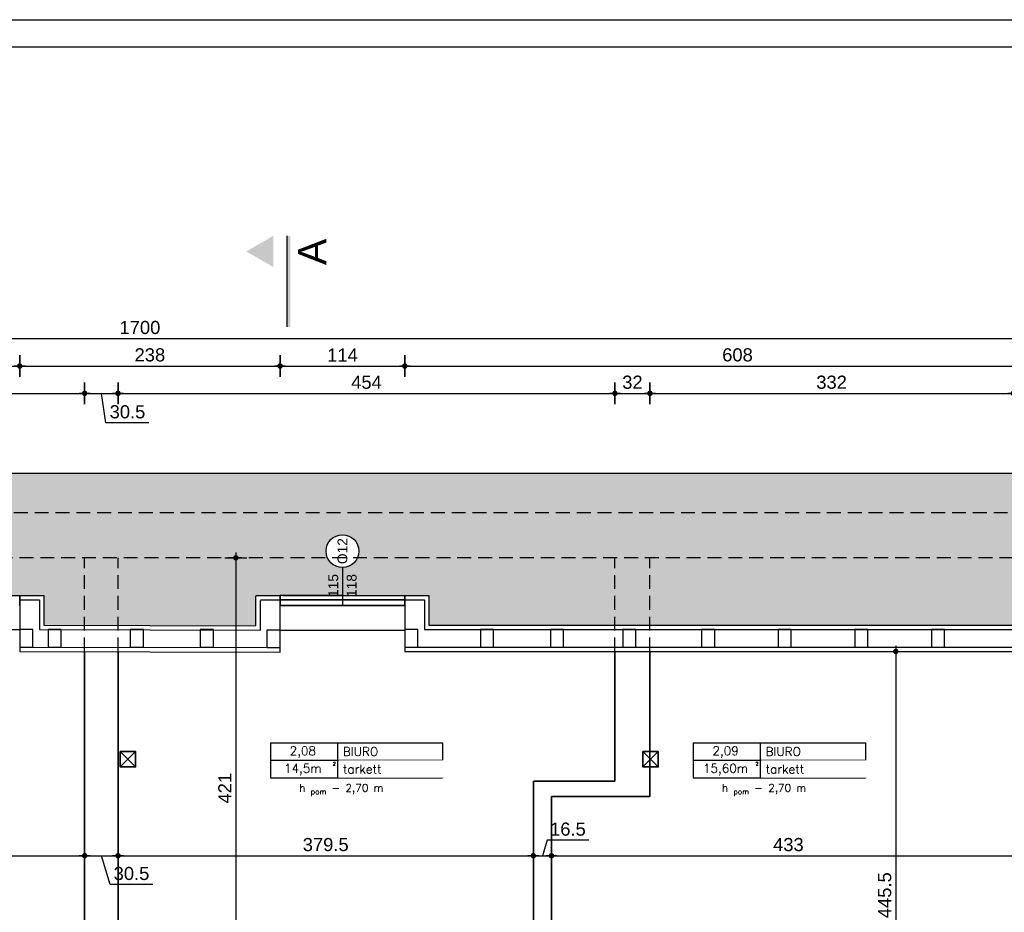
# Model space of a CAD drawing. Header units: millimetres. Extents: x 11979 to 23691, y 12825 to 41978.
# Tile 143 of 256: x 20616 to 21515, y 34014 to 34829. Entities that reach past the tile are written whole.
import ezdxf
from ezdxf.enums import TextEntityAlignment as Align

# ---------------------------------------------------------------- set-up
doc = ezdxf.new("R2010")
doc.units = ezdxf.units.MM
doc.linetypes.add('DASHED', pattern=[19.05, 12.7, -6.35])
for name, color, linetype in [('-LI-WIDOK', 2, 'Continuous'), ('-RAMKA', 2, 'Continuous'), ('-WYMIAR', 8, 'Continuous'), ('_PROJEKTOWANE', 5, 'Continuous'), ('drzwi łuk', 1, 'Continuous'), ('PROJEKTOWANE', 5, 'Continuous')]:
    doc.layers.add(name, color=color, linetype=linetype)
doc.layers.add('-ŚCIANY DZIAŁOWE', color=3, linetype='Continuous', lineweight=35)
doc.styles.add('ARIAL', font='arial.ttf', dxfattribs={"height": 0.5})
doc.styles.add('Arial Narrow', font='ARIALN.TTF')
doc.styles.add('SIMPLEX', font='simplex')
doc.styles.get("Standard").update_dxf_attribs({"font": 'arial.ttf'})
doc.dimstyles.new('CZA-KROPKA-50', dxfattribs={"dimtxt": 12, "dimasz": 1, "dimexe": 2, "dimexo": 25, "dimgap": 4, "dimtad": 1, "dimdec": 1, "dimrnd": 0.5, "dimzin": 9, "dimdsep": 46, "dimtxsty": 'Standard', "dimblk": 'CZA-KROPKA', "dimblk1": 'CZA-KROPKA', "dimblk2": 'CZA-KROPKA', "dimsah": 1, "dimcen": -20, "dimse1": 1, "dimse2": 1, "dimclrd": 8, "dimclre": 8, "dimclrt": 9, "dimadec": 0, "dimazin": 0, "dimtfac": 1, "dimtdec": 1, "dimtmove": 1, "dimatfit": 3, "dimldrblk": 'CZA-KROPKA', "dimfxl": 1, "dimtolj": 1, "dimtzin": 9, "dimarcsym": 0})

# ---------------------------------------------------------------- blocks, each defined once
blk = doc.blocks.new('CZA-KROPKA')
at = {"layer": '-WYMIAR', "linetype": 'ByBlock'}
for p, q in [((0, 10), (0, -10)), ((5, 0), (-5, 0))]:
    blk.add_line(p, q, dxfattribs=at)
at = {"layer": '-WYMIAR', "linetype": 'ByBlock', "const_width": 2.5}
blk.add_lwpolyline([(-1.25, 0, 1), (1.25, 0, 1)], format="xyb", close=True, dxfattribs=at)
blk = doc.blocks.new('*D1358')
at = {"layer": '-WYMIAR', "color": 8, "lineweight": -2}
blk.add_line((20813.28, 34336.62), (20813.28, 33917.62), dxfattribs=at)
at = {"layer": 'Defpoints', "color": 0}
for p in [(20705.67, 34337.62), (20705.76, 33916.62), (20813.28, 33916.62)]:
    blk.add_point(p, dxfattribs=at)
at = {"layer": '-WYMIAR', "color": 8, "lineweight": -2}
for p, rotation in [((20813.28, 34337.62), 90), ((20813.28, 33916.62), 270)]:
    blk.add_blockref('CZA-KROPKA', p, dxfattribs=dict(at, rotation=rotation))
at = {"layer": '-WYMIAR', "color": 9, "insert": (20803.25, 34127.12), "char_height": 12, "attachment_point": 5, "rotation": 90, "bg_fill": 3, "box_fill_scale": 1.1, "bg_fill_color": 257, "bg_fill_transparency": 0}
blk.add_mtext('\\A1;421', dxfattribs=at)
blk = doc.blocks.new('*D1362')
at = {"layer": '-WYMIAR', "color": 8, "lineweight": -2}
blk.add_line((20266.17, 34487.87), (20674.17, 34487.87), dxfattribs=at)
at = {"layer": 'Defpoints', "color": 0}
for p in [(20675.17, 34487.87), (20265.17, 34337.62), (20675.17, 34337.62)]:
    blk.add_point(p, dxfattribs=at)
at = {"layer": '-WYMIAR', "color": 8, "lineweight": -2, "rotation": 180}
blk.add_blockref('CZA-KROPKA', (20265.17, 34487.87), dxfattribs=at)
at = {"layer": '-WYMIAR', "color": 8, "lineweight": -2}
blk.add_blockref('CZA-KROPKA', (20675.17, 34487.87), dxfattribs=at)
at = {"layer": '-WYMIAR', "color": 9, "insert": (20470.17, 34498), "char_height": 12, "attachment_point": 5, "bg_fill": 3, "box_fill_scale": 1.1, "bg_fill_color": 257, "bg_fill_transparency": 0}
blk.add_mtext('\\A1;410', dxfattribs=at)
blk = doc.blocks.new('*D1363')
at = {"layer": '-WYMIAR', "color": 8, "lineweight": -2}
for p, q in [((20676.17, 34487.87), (20704.67, 34487.87)), ((20694.66, 34460.84), (20690.42, 34487.87)), ((20733.91, 34460.84), (20694.66, 34460.84))]:
    blk.add_line(p, q, dxfattribs=at)
at = {"layer": 'Defpoints', "color": 0}
for p in [(20705.67, 34487.87), (20675.17, 34337.62), (20705.67, 34337.62)]:
    blk.add_point(p, dxfattribs=at)
at = {"layer": '-WYMIAR', "color": 8, "lineweight": -2, "rotation": 180}
blk.add_blockref('CZA-KROPKA', (20675.17, 34487.87), dxfattribs=at)
at = {"layer": '-WYMIAR', "color": 8, "lineweight": -2}
blk.add_blockref('CZA-KROPKA', (20705.67, 34487.87), dxfattribs=at)
at = {"layer": '-WYMIAR', "color": 9, "insert": (20714.29, 34470.97), "char_height": 12, "attachment_point": 5, "bg_fill": 3, "box_fill_scale": 1.1, "bg_fill_color": 257, "bg_fill_transparency": 0}
blk.add_mtext('\\A1;30.5', dxfattribs=at)
blk = doc.blocks.new('*D1364')
at = {"layer": '-WYMIAR', "color": 8, "lineweight": -2}
blk.add_line((20706.67, 34487.87), (21158.67, 34487.87), dxfattribs=at)
at = {"layer": 'Defpoints', "color": 0}
for p in [(21159.67, 34487.87), (20705.67, 34337.62), (21159.67, 34337.62)]:
    blk.add_point(p, dxfattribs=at)
at = {"layer": '-WYMIAR', "color": 8, "lineweight": -2, "rotation": 180}
blk.add_blockref('CZA-KROPKA', (20705.67, 34487.87), dxfattribs=at)
at = {"layer": '-WYMIAR', "color": 8, "lineweight": -2}
blk.add_blockref('CZA-KROPKA', (21159.67, 34487.87), dxfattribs=at)
at = {"layer": '-WYMIAR', "color": 9, "insert": (20932.67, 34497.97), "char_height": 12, "attachment_point": 5, "bg_fill": 3, "box_fill_scale": 1.1, "bg_fill_color": 257, "bg_fill_transparency": 0}
blk.add_mtext('\\A1;454', dxfattribs=at)
blk = doc.blocks.new('*D1365')
at = {"layer": '-WYMIAR', "color": 8, "lineweight": -2}
blk.add_line((21160.67, 34487.87), (21190.67, 34487.87), dxfattribs=at)
at = {"layer": 'Defpoints', "color": 0}
for p in [(21191.67, 34487.87), (21159.67, 34337.62), (21191.67, 34337.62)]:
    blk.add_point(p, dxfattribs=at)
at = {"layer": '-WYMIAR', "color": 8, "lineweight": -2, "rotation": 180}
blk.add_blockref('CZA-KROPKA', (21159.67, 34487.87), dxfattribs=at)
at = {"layer": '-WYMIAR', "color": 8, "lineweight": -2}
blk.add_blockref('CZA-KROPKA', (21191.67, 34487.87), dxfattribs=at)
at = {"layer": '-WYMIAR', "color": 9, "insert": (21175.67, 34498), "char_height": 12, "attachment_point": 5, "bg_fill": 3, "box_fill_scale": 1.1, "bg_fill_color": 257, "bg_fill_transparency": 0}
blk.add_mtext('\\A1;32', dxfattribs=at)
blk = doc.blocks.new('*D1366')
at = {"layer": '-WYMIAR', "color": 8, "lineweight": -2}
blk.add_line((21192.67, 34487.87), (21522.67, 34487.87), dxfattribs=at)
at = {"layer": 'Defpoints', "color": 0}
for p in [(21523.67, 34487.87), (21191.67, 34337.62), (21523.67, 34337.62)]:
    blk.add_point(p, dxfattribs=at)
at = {"layer": '-WYMIAR', "color": 8, "lineweight": -2, "rotation": 180}
blk.add_blockref('CZA-KROPKA', (21191.67, 34487.87), dxfattribs=at)
at = {"layer": '-WYMIAR', "color": 8, "lineweight": -2}
blk.add_blockref('CZA-KROPKA', (21523.67, 34487.87), dxfattribs=at)
at = {"layer": '-WYMIAR', "color": 9, "insert": (21357.67, 34498), "char_height": 12, "attachment_point": 5, "bg_fill": 3, "box_fill_scale": 1.1, "bg_fill_color": 257, "bg_fill_transparency": 0}
blk.add_mtext('\\A1;332', dxfattribs=at)
blk = doc.blocks.new('*D1371')
at = {"layer": '-WYMIAR', "color": 8, "lineweight": -2}
blk.add_line((20502.81, 34512.87), (20614.81, 34512.87), dxfattribs=at)
at = {"layer": 'Defpoints', "color": 0}
for p in [(20615.81, 34512.87), (20501.81, 34252.07), (20615.81, 34252.07)]:
    blk.add_point(p, dxfattribs=at)
at = {"layer": '-WYMIAR', "color": 8, "lineweight": -2, "rotation": 180}
blk.add_blockref('CZA-KROPKA', (20501.81, 34512.87), dxfattribs=at)
at = {"layer": '-WYMIAR', "color": 8, "lineweight": -2}
blk.add_blockref('CZA-KROPKA', (20615.81, 34512.87), dxfattribs=at)
at = {"layer": '-WYMIAR', "color": 9, "insert": (20558.81, 34522.9), "char_height": 12, "attachment_point": 5, "bg_fill": 3, "box_fill_scale": 1.1, "bg_fill_color": 257, "bg_fill_transparency": 0}
blk.add_mtext('\\A1;114', dxfattribs=at)
blk = doc.blocks.new('*D1372')
at = {"layer": '-WYMIAR', "color": 8, "lineweight": -2}
blk.add_line((20616.81, 34512.87), (20852.72, 34512.87), dxfattribs=at)
at = {"layer": 'Defpoints', "color": 0}
for p in [(20853.72, 34512.87), (20615.81, 34252.07), (20853.72, 34251.57)]:
    blk.add_point(p, dxfattribs=at)
at = {"layer": '-WYMIAR', "color": 8, "lineweight": -2, "rotation": 180}
blk.add_blockref('CZA-KROPKA', (20615.81, 34512.87), dxfattribs=at)
at = {"layer": '-WYMIAR', "color": 8, "lineweight": -2}
blk.add_blockref('CZA-KROPKA', (20853.72, 34512.87), dxfattribs=at)
at = {"layer": '-WYMIAR', "color": 9, "insert": (20734.76, 34523), "char_height": 12, "attachment_point": 5, "bg_fill": 3, "box_fill_scale": 1.1, "bg_fill_color": 257, "bg_fill_transparency": 0}
blk.add_mtext('\\A1;238', dxfattribs=at)
blk = doc.blocks.new('*D1373')
at = {"layer": '-WYMIAR', "color": 8, "lineweight": -2}
blk.add_line((20854.72, 34512.87), (20966.72, 34512.87), dxfattribs=at)
at = {"layer": 'Defpoints', "color": 0}
for p in [(20967.72, 34512.87), (20853.72, 34251.57), (20967.72, 34252.07)]:
    blk.add_point(p, dxfattribs=at)
at = {"layer": '-WYMIAR', "color": 8, "lineweight": -2, "rotation": 180}
blk.add_blockref('CZA-KROPKA', (20853.72, 34512.87), dxfattribs=at)
at = {"layer": '-WYMIAR', "color": 8, "lineweight": -2}
blk.add_blockref('CZA-KROPKA', (20967.72, 34512.87), dxfattribs=at)
at = {"layer": '-WYMIAR', "color": 9, "insert": (20910.72, 34522.9), "char_height": 12, "attachment_point": 5, "bg_fill": 3, "box_fill_scale": 1.1, "bg_fill_color": 257, "bg_fill_transparency": 0}
blk.add_mtext('\\A1;114', dxfattribs=at)
blk = doc.blocks.new('*D1374')
at = {"layer": '-WYMIAR', "color": 8, "lineweight": -2}
blk.add_line((20968.72, 34512.87), (21574.67, 34512.87), dxfattribs=at)
at = {"layer": 'Defpoints', "color": 0}
for p in [(21575.67, 34512.87), (21575.67, 34378.62), (20967.72, 34252.07)]:
    blk.add_point(p, dxfattribs=at)
at = {"layer": '-WYMIAR', "color": 8, "lineweight": -2, "rotation": 180}
blk.add_blockref('CZA-KROPKA', (20967.72, 34512.87), dxfattribs=at)
at = {"layer": '-WYMIAR', "color": 8, "lineweight": -2}
blk.add_blockref('CZA-KROPKA', (21575.67, 34512.87), dxfattribs=at)
at = {"layer": '-WYMIAR', "color": 9, "insert": (21271.69, 34523), "char_height": 12, "attachment_point": 5, "bg_fill": 3, "box_fill_scale": 1.1, "bg_fill_color": 257, "bg_fill_transparency": 0}
blk.add_mtext('\\A1;608', dxfattribs=at)
blk = doc.blocks.new('*D1375')
at = {"layer": '-WYMIAR', "color": 8, "lineweight": -2}
blk.add_line((19876.67, 34537.87), (21574.67, 34537.87), dxfattribs=at)
at = {"layer": 'Defpoints', "color": 0}
for p in [(21575.67, 34537.87), (19875.67, 34378.62), (21575.67, 34378.62)]:
    blk.add_point(p, dxfattribs=at)
at = {"layer": '-WYMIAR', "color": 8, "lineweight": -2, "rotation": 180}
blk.add_blockref('CZA-KROPKA', (19875.67, 34537.87), dxfattribs=at)
at = {"layer": '-WYMIAR', "color": 8, "lineweight": -2}
blk.add_blockref('CZA-KROPKA', (21575.67, 34537.87), dxfattribs=at)
at = {"layer": '-WYMIAR', "color": 9, "insert": (20725.67, 34548), "char_height": 12, "attachment_point": 5, "bg_fill": 3, "box_fill_scale": 1.1, "bg_fill_color": 257, "bg_fill_transparency": 0}
blk.add_mtext('\\A1;1700', dxfattribs=at)
blk = doc.blocks.new('*D1626')
at = {"layer": '_PROJEKTOWANE', "color": 8, "lineweight": -2}
blk.add_line((20266.17, 34065.43), (20674.17, 34065.43), dxfattribs=at)
at = {"layer": 'Defpoints', "color": 0}
for p in [(20675.17, 34078.11), (20265.17, 34065.43), (20675.17, 34065.43)]:
    blk.add_point(p, dxfattribs=at)
at = {"layer": '_PROJEKTOWANE', "color": 8, "lineweight": -2, "rotation": 180}
blk.add_blockref('CZA-KROPKA', (20265.17, 34065.43), dxfattribs=at)
at = {"layer": '_PROJEKTOWANE', "color": 8, "lineweight": -2}
blk.add_blockref('CZA-KROPKA', (20675.17, 34065.43), dxfattribs=at)
at = {"layer": '_PROJEKTOWANE', "color": 9, "insert": (20470.17, 34075.55), "char_height": 12, "attachment_point": 5}
blk.add_mtext('\\A1;410', dxfattribs=at)
blk = doc.blocks.new('*D1627')
at = {"layer": '_PROJEKTOWANE', "color": 8, "lineweight": -2}
for p, q in [((20676.17, 34065.43), (20704.68, 34065.43)), ((20698.34, 34039.03), (20690.42, 34065.43)), ((20737.59, 34039.03), (20698.34, 34039.03))]:
    blk.add_line(p, q, dxfattribs=at)
at = {"layer": 'Defpoints', "color": 0}
for p in [(20675.17, 34078.11), (20705.68, 34076.52), (20705.68, 34065.43)]:
    blk.add_point(p, dxfattribs=at)
at = {"layer": '_PROJEKTOWANE', "color": 8, "lineweight": -2, "rotation": 180}
blk.add_blockref('CZA-KROPKA', (20675.17, 34065.43), dxfattribs=at)
at = {"layer": '_PROJEKTOWANE', "color": 8, "lineweight": -2}
blk.add_blockref('CZA-KROPKA', (20705.68, 34065.43), dxfattribs=at)
at = {"layer": '_PROJEKTOWANE', "color": 9, "insert": (20717.97, 34049.16), "char_height": 12, "attachment_point": 5}
blk.add_mtext('\\A1;30.5', dxfattribs=at)
blk = doc.blocks.new('*D1628')
at = {"layer": '_PROJEKTOWANE', "color": 8, "lineweight": -2}
blk.add_line((20706.68, 34065.43), (21084.17, 34065.43), dxfattribs=at)
at = {"layer": 'Defpoints', "color": 0}
for p in [(20705.68, 34076.52), (21085.17, 34065.43), (21085.17, 34065.43)]:
    blk.add_point(p, dxfattribs=at)
at = {"layer": '_PROJEKTOWANE', "color": 8, "lineweight": -2, "rotation": 180}
blk.add_blockref('CZA-KROPKA', (20705.68, 34065.43), dxfattribs=at)
at = {"layer": '_PROJEKTOWANE', "color": 8, "lineweight": -2}
blk.add_blockref('CZA-KROPKA', (21085.17, 34065.43), dxfattribs=at)
at = {"layer": '_PROJEKTOWANE', "color": 9, "insert": (20895.42, 34075.56), "char_height": 12, "attachment_point": 5}
blk.add_mtext('\\A1;379.5', dxfattribs=at)
blk = doc.blocks.new('*D1629')
at = {"layer": '_PROJEKTOWANE', "color": 8, "lineweight": -2}
for p, q in [((21097.66, 34079.55), (21093.42, 34065.43)), ((21135.79, 34079.55), (21097.66, 34079.55)), ((21086.17, 34065.43), (21100.67, 34065.43))]:
    blk.add_line(p, q, dxfattribs=at)
at = {"layer": 'Defpoints', "color": 0}
for p in [(21101.67, 34074.13), (21085.17, 34065.43), (21101.67, 34065.43)]:
    blk.add_point(p, dxfattribs=at)
at = {"layer": '_PROJEKTOWANE', "color": 8, "lineweight": -2, "rotation": 180}
blk.add_blockref('CZA-KROPKA', (21085.17, 34065.43), dxfattribs=at)
at = {"layer": '_PROJEKTOWANE', "color": 8, "lineweight": -2}
blk.add_blockref('CZA-KROPKA', (21101.67, 34065.43), dxfattribs=at)
at = {"layer": '_PROJEKTOWANE', "color": 9, "insert": (21116.72, 34089.68), "char_height": 12, "attachment_point": 5}
blk.add_mtext('\\A1;16.5', dxfattribs=at)
blk = doc.blocks.new('*D1630')
at = {"layer": '_PROJEKTOWANE', "color": 8, "lineweight": -2}
blk.add_line((21102.67, 34065.43), (21533.67, 34065.43), dxfattribs=at)
at = {"layer": 'Defpoints', "color": 0}
for p in [(21534.67, 34122.35), (21101.67, 34074.13), (21534.67, 34065.43)]:
    blk.add_point(p, dxfattribs=at)
at = {"layer": '_PROJEKTOWANE', "color": 8, "lineweight": -2, "rotation": 180}
blk.add_blockref('CZA-KROPKA', (21101.67, 34065.43), dxfattribs=at)
at = {"layer": '_PROJEKTOWANE', "color": 8, "lineweight": -2}
blk.add_blockref('CZA-KROPKA', (21534.67, 34065.43), dxfattribs=at)
at = {"layer": '_PROJEKTOWANE', "color": 9, "insert": (21318.17, 34075.56), "char_height": 12, "attachment_point": 5}
blk.add_mtext('\\A1;433', dxfattribs=at)
blk = doc.blocks.new('*D1653')
at = {"layer": '_PROJEKTOWANE', "color": 8, "lineweight": -2}
blk.add_line((21416.3, 34251.07), (21416.3, 33807.62), dxfattribs=at)
at = {"layer": 'Defpoints', "color": 0}
for p in [(21484.1, 34252.07), (21416.3, 33806.62), (21484.1, 33806.62)]:
    blk.add_point(p, dxfattribs=at)
at = {"layer": '_PROJEKTOWANE', "color": 8, "lineweight": -2}
for p, rotation in [((21416.3, 34252.07), 90), ((21416.3, 33806.62), 270)]:
    blk.add_blockref('CZA-KROPKA', p, dxfattribs=dict(at, rotation=rotation))
at = {"layer": '_PROJEKTOWANE', "color": 9, "insert": (21406.2, 34029.35), "char_height": 12, "attachment_point": 5, "rotation": 90}
blk.add_mtext('\\A1;445.5', dxfattribs=at)
blk = doc.blocks.new('fdfdssd')
at = {"layer": '-RAMKA', "color": 8}
blk.add_line((18316.99, 20415.98), (21286.99, 20415.98), dxfattribs=at)
at = {"layer": '-RAMKA', "color": 2}
blk.add_line((21261.99, 20390.98), (18441.99, 20390.98), dxfattribs=at)

msp = doc.modelspace()

# ---------------------------------------------------------------- hatches: boundary and pattern name
at = {"layer": '-LI-WIDOK', "true_color": 0xaf4318}
h = msp.add_hatch(color=34, dxfattribs=at)
h.dxf.hatch_style = 1
h.paths.add_polyline_path([(20248.67, 34337.62), (19916.67, 34337.62), (19916.67, 34276.07), (20248.67, 34276.07)])
h.paths.add_polyline_path([(20573.77, 34344.77, -0.122709), (20572.51, 34337.62), (20897.02, 34337.62, -0.129773), (20895.79, 34345.18, -0.907794), (20925.65, 34345.18, -0.129773), (20924.41, 34337.62), (21523.67, 34337.62), (21523.67, 34276.07), (21580.67, 34276.07), (21580.67, 34414.62), (19870.67, 34414.62), (19870.67, 34276.07), (19916.67, 34276.07), (19916.67, 34337.62), (20545.11, 34337.62, -0.122709), (20543.84, 34344.77, -0.933486)])
h.paths.add_polyline_path([(20479.81, 34303.18), (20501.81, 34303.18), (20558.81, 34303.18), (20558.81, 34328.74, -0.296013), (20545.11, 34337.62), (20265.17, 34337.62), (20265.17, 34276.07), (20479.81, 34276.07)])
h.paths.add_polyline_path([(20910.72, 34328.74, -0.296013), (20897.02, 34337.62), (20705.67, 34337.62), (20705.67, 34275.9), (20831.72, 34275.57), (20831.72, 34303.18), (20853.72, 34303.18), (20910.72, 34303.18)])
h.paths.add_polyline_path([(21523.67, 34337.62), (21191.67, 34337.62), (21191.67, 34276.07), (21523.67, 34276.07)])
h.paths.add_polyline_path([(21191.67, 34337.62), (21159.67, 34337.62), (21159.67, 34276.07), (21191.67, 34276.07)])
h.paths.add_polyline_path([(21159.67, 34337.62), (21085.54, 34338.18), (21085.54, 34276.63), (21159.67, 34276.07)])
h.paths.add_polyline_path([(21085.49, 34337.62), (20924.41, 34337.62, -0.296013), (20910.72, 34328.74), (20910.72, 34303.18), (20967.72, 34303.18), (20989.72, 34303.18), (20989.72, 34276.07), (21085.49, 34276.07)])
h.paths.add_polyline_path([(20675.17, 34337.62), (20572.51, 34337.62, -0.296013), (20558.81, 34328.74), (20558.81, 34303.18), (20615.81, 34303.18), (20637.81, 34303.18), (20637.81, 34276.07), (20675.17, 34275.98)])
h.paths.add_polyline_path([(20705.67, 34337.62), (20675.17, 34337.62), (20675.17, 34275.98), (20705.67, 34275.9)])
h.paths.add_polyline_path([(20265.17, 34337.62), (20248.67, 34337.62), (20248.67, 34276.07), (20265.17, 34276.07)])
h = msp.add_hatch(color=34, dxfattribs=at)
h.dxf.hatch_style = 1
edge = h.paths.add_edge_path()
edge.add_line((20545.05, 33298.49), (20413.67, 33298.62))
edge.add_line((20413.67, 33298.62), (20413.67, 33364.17))
edge.add_line((20413.67, 33364.17), (19914.83, 33364.17))
edge.add_line((19914.83, 33364.17), (19914.83, 33380.17))
edge.add_line((19914.83, 33380.17), (19926.83, 33380.17))
edge.add_line((19926.83, 33380.17), (20338.22, 33380.17))
edge.add_line((20338.22, 33380.17), (20413.67, 33380.17))
edge.add_line((20413.67, 33380.17), (20413.67, 33384.17))
edge.add_line((20413.67, 33384.17), (20338.22, 33384.17))
edge.add_line((20338.22, 33384.17), (19875.67, 33384.17))
edge.add_line((19875.67, 33384.17), (19875.67, 33667.12))
edge.add_line((19875.67, 33667.12), (19870.67, 33667.12))
edge.add_line((19870.67, 33667.12), (19870.67, 33221.62))
edge.add_line((19870.67, 33221.62), (21580.67, 33221.62))
edge.add_line((21580.67, 33221.62), (21580.67, 33384.17))
edge.add_line((21580.67, 33384.17), (21580.67, 33626.12))
edge.add_line((21580.67, 33626.12), (21575.67, 33626.12))
edge.add_line((21575.67, 33626.12), (21575.67, 33384.17))
edge.add_line((21575.67, 33384.17), (21523.67, 33384.17))
edge.add_line((21523.67, 33384.17), (21523.67, 33380.17))
edge.add_line((21523.67, 33380.17), (21530.83, 33380.17))
edge.add_line((21530.83, 33380.17), (21530.83, 33364.17))
edge.add_line((21530.83, 33364.17), (21523.67, 33364.17))
edge.add_line((21523.67, 33364.17), (21523.67, 33298.62))
edge.add_line((21523.67, 33298.62), (20925.74, 33298.54))
edge.add_arc((20912, 33292.51), 15, -204.04233, 23.70935, ccw=False)
edge.add_line((20898.3, 33298.62), (20572.51, 33298.62))
edge.add_arc((20558.81, 33292.51), 15, -203.49565, 24.04233, ccw=False)
h.paths.add_polyline_path([(21444.49, 33267.23), (21444.49, 33291.88)], flags=16)
h.paths.add_polyline_path([(21544.28, 34038.82), (21568.93, 34038.82), (21568.93, 34063.55), (21544.28, 34063.55)])
h.paths.add_polyline_path([(21532.55, 34052.85), (21557.2, 34052.85), (21557.2, 34077.57), (21532.55, 34077.57)])
h.paths.add_polyline_path([(21444.49, 34347.23), (21444.49, 34371.88), (21419.76, 34371.88), (21419.76, 34347.23)])
at = {"layer": '-WYMIAR'}
h = msp.add_hatch(dxfattribs=at)
h.set_pattern_fill('DACHOWKA', color=256)
h.set_pattern_definition([(0, (475859.04, 31334.164), (0, 45), [9, -6]), (0, (475866.54, 31356.664), (0, 45), [9, -6]), (90, (475856.039, 31337.164), (-15, 9e-16), [19.5, -25.5]), (90, (475863.539, 31359.664), (-15, 9e-16), [19.5, -25.5]), (45, (475868.04, 31334.164), (-22.4999964, 22.4999964), [4.2426, -27.5772]), (45, (475883.04, 31334.164), (-22.4999964, 22.4999964), [4.2426, -27.5772]), (45, (475898.04, 31334.164), (-22.4999964, 22.4999964), [4.2426, -27.5772]), (135, (475859.04, 31334.164), (-22.4999964, -22.4999964), [4.2426, -27.5772]), (135, (475874.04, 31334.164), (-22.4999964, -22.4999964), [4.2426, -27.5772]), (135, (475889.04, 31334.164), (-22.4999964, -22.4999964), [4.2426, -27.5772])])
h.paths.add_polyline_path([(21580.67, 34414.62), (19870.67, 34414.62), (19870.67, 34276.07), (19916.67, 34276.07), (19916.67, 34337.62), (20545.11, 34337.62, -0.122709), (20543.84, 34344.77, -0.933486), (20573.77, 34344.77, -0.122709), (20572.51, 34337.62), (20897.02, 34337.62, -0.129773), (20895.79, 34345.18, -0.907794), (20925.65, 34345.18, -0.129773), (20924.41, 34337.62), (21523.67, 34337.62), (21523.67, 34276.07), (21580.67, 34276.07)])
h.paths.add_polyline_path([(20248.67, 34337.62), (19916.67, 34337.62), (19916.67, 34276.07), (20248.67, 34276.07)])
h.paths.add_polyline_path([(20479.81, 34303.18), (20501.81, 34303.18), (20558.81, 34303.18), (20558.81, 34328.74, -0.296013), (20545.11, 34337.62), (20265.17, 34337.62), (20265.17, 34276.07), (20479.81, 34276.07)])
h.paths.add_polyline_path([(20265.17, 34337.62), (20248.67, 34337.62), (20248.67, 34276.07), (20265.17, 34276.07)])
h.paths.add_polyline_path([(20675.17, 34337.62), (20572.51, 34337.62, -0.296013), (20558.81, 34328.74), (20558.81, 34303.18), (20615.81, 34303.18), (20637.81, 34303.18), (20637.81, 34276.07), (20675.17, 34275.98)])
h.paths.add_polyline_path([(20705.67, 34337.62), (20675.17, 34337.62), (20675.17, 34275.98), (20705.67, 34275.9)])
h.paths.add_polyline_path([(20910.72, 34328.74, -0.296013), (20897.02, 34337.62), (20705.67, 34337.62), (20705.67, 34275.9), (20831.72, 34275.57), (20831.72, 34303.18), (20853.72, 34303.18), (20910.72, 34303.18)])
h.paths.add_polyline_path([(21085.49, 34337.62), (20924.41, 34337.62, -0.296013), (20910.72, 34328.74), (20910.72, 34303.18), (20967.72, 34303.18), (20989.72, 34303.18), (20989.72, 34276.07), (21085.49, 34276.07)])
h.paths.add_polyline_path([(21159.67, 34337.62), (21092.99, 34337.62), (21092.99, 34276.07), (21159.67, 34276.07)])
h.paths.add_polyline_path([(21092.99, 34337.62), (21085.49, 34337.62), (21085.49, 34276.07), (21092.99, 34276.07)])
h.paths.add_polyline_path([(21191.67, 34337.62), (21159.67, 34337.62), (21159.67, 34276.07), (21191.67, 34276.07)])
h.paths.add_polyline_path([(21523.67, 34337.62), (21191.67, 34337.62), (21191.67, 34276.07), (21523.67, 34276.07)])
at = {"layer": 'drzwi łuk', "ltscale": 0.5}
msp.add_hatch(color=256, dxfattribs=at).paths.add_polyline_path([(20822.87, 34617.56), (20847.42, 34603.39), (20847.42, 34631.74)])

# ---------------------------------------------------------------- linework, layer by layer
at = {"layer": '-LI-WIDOK'}
for p, q in [((21580.67, 34414.62), (19870.67, 34414.62)), ((20615.81, 34303.18), (20637.81, 34303.18)), ((20615.81, 34299.18), (20633.81, 34299.18)), ((20615.81, 34299.18), (20615.81, 34252.07)), ((20633.81, 34299.18), (20633.81, 34272.07)), ((20637.81, 34303.18), (20637.81, 34276.07)), ((20831.72, 34303.18), (20853.72, 34303.18)), ((20831.72, 34275.57), (20831.72, 34302.68)), ((20835.72, 34299.18), (20853.72, 34299.18)), ((20835.72, 34271.57), (20835.72, 34298.68)), ((20853.72, 34251.57), (20853.72, 34298.68)), ((20967.72, 34303.18), (20989.72, 34303.18)), ((20967.72, 34299.18), (20967.72, 34252.07)), ((20967.72, 34299.18), (20985.72, 34299.18)), ((20985.72, 34299.18), (20985.72, 34272.07)), ((20989.72, 34303.18), (20989.72, 34276.07)), ((20615.81, 34272.07), (20615.81, 34256.07)), ((20627.81, 34272.07), (20615.81, 34272.07)), ((20627.81, 34256.07), (20627.81, 34272.07)), ((20633.81, 34272.07), (20835.72, 34271.57)), ((20637.81, 34276.07), (20831.72, 34275.57)), ((20641.83, 34272.07), (20641.83, 34256.07)), ((20653.83, 34272.07), (20641.83, 34272.07)), ((20653.83, 34256.07), (20653.83, 34272.07)), ((20716.83, 34272.07), (20716.83, 34256.07)), ((20728.83, 34272.07), (20716.83, 34272.07)), ((20728.83, 34256.07), (20728.83, 34272.07)), ((20780.83, 34272.07), (20780.83, 34256.07)), ((20792.83, 34272.07), (20780.83, 34272.07)), ((20792.83, 34256.07), (20792.83, 34272.07)), ((20841.72, 34271.57), (20841.72, 34255.57)), ((20853.72, 34271.57), (20841.72, 34271.57)), ((20853.72, 34255.57), (20853.72, 34271.57)), ((20967.72, 34272.07), (20967.72, 34256.07)), ((20979.72, 34272.07), (20967.72, 34272.07)), ((20979.72, 34256.07), (20979.72, 34272.07)), ((20985.72, 34272.07), (21580.67, 34272.07)), ((20989.72, 34276.07), (21580.67, 34276.07)), ((21036.83, 34272.07), (21036.83, 34256.07)), ((21048.83, 34272.07), (21036.83, 34272.07)), ((21048.83, 34256.07), (21048.83, 34272.07)), ((21100.83, 34272.07), (21100.83, 34256.07)), ((21112.83, 34272.07), (21100.83, 34272.07)), ((21112.83, 34256.07), (21112.83, 34272.07)), ((21166.83, 34272.07), (21166.83, 34256.07)), ((21178.83, 34272.07), (21166.83, 34272.07)), ((21178.83, 34256.07), (21178.83, 34272.07)), ((21238.83, 34272.07), (21238.83, 34256.07)), ((21250.83, 34272.07), (21238.83, 34272.07)), ((21250.83, 34256.07), (21250.83, 34272.07)), ((21308.83, 34272.07), (21308.83, 34256.07)), ((21320.83, 34272.07), (21308.83, 34272.07)), ((21320.83, 34256.07), (21320.83, 34272.07)), ((21378.83, 34272.07), (21378.83, 34256.07)), ((21390.83, 34272.07), (21378.83, 34272.07)), ((21390.83, 34256.07), (21390.83, 34272.07)), ((21448.83, 34272.07), (21448.83, 34256.07)), ((21460.83, 34272.07), (21448.83, 34272.07)), ((21460.83, 34256.07), (21460.83, 34272.07)), ((20615.81, 34256.07), (20853.72, 34255.57)), ((20615.81, 34256.07), (20627.81, 34256.07)), ((20615.81, 34252.07), (20853.72, 34251.57)), ((20641.83, 34256.07), (20653.83, 34256.07)), ((20716.83, 34256.07), (20728.83, 34256.07)), ((20780.83, 34256.07), (20792.83, 34256.07)), ((20841.72, 34255.57), (20853.72, 34255.57)), ((20967.72, 34256.07), (21580.67, 34256.07)), ((20967.72, 34256.07), (20979.72, 34256.07)), ((20967.72, 34252.07), (21580.67, 34252.07)), ((20972.83, 34256.07), (20984.83, 34256.07)), ((21036.83, 34256.07), (21048.83, 34256.07)), ((21100.83, 34256.07), (21112.83, 34256.07)), ((21166.83, 34256.07), (21178.83, 34256.07)), ((21238.83, 34256.07), (21250.83, 34256.07)), ((21308.83, 34256.07), (21320.83, 34256.07)), ((21378.83, 34256.07), (21390.83, 34256.07)), ((21448.83, 34256.07), (21460.83, 34256.07))]:
    msp.add_line(p, q, dxfattribs=at)
at = {"layer": '-LI-WIDOK', "linetype": 'DASHED'}
for p, q in [((21575.67, 34378.62), (19875.67, 34378.62)), ((21523.67, 34337.62), (19916.67, 34337.62)), ((20675.17, 34252.07), (20675.17, 34337.62)), ((20705.67, 34252.07), (20705.67, 34337.62)), ((21159.67, 34252.07), (21159.67, 34337.62)), ((21191.67, 34252.07), (21191.67, 34337.62))]:
    msp.add_line(p, q, dxfattribs=at)
at = {"layer": '-WYMIAR'}
for p, q in [((20615.81, 34303.18), (20615.81, 34299.18)), ((20853.72, 34299.18), (20853.72, 34303.18))]:
    msp.add_line(p, q, dxfattribs=at)
at = {"layer": '-ŚCIANY DZIAŁOWE'}
for p, q in [((20615.81, 34294.18), (20615.81, 34303.18)), ((20853.72, 34303.18), (20853.72, 34294.18)), ((20967.72, 34294.18), (20967.72, 34303.18)), ((20675.17, 34252.07), (20675.17, 33843.62)), ((20705.67, 34252.07), (20705.68, 33916.62)), ((21159.67, 34133.62), (21159.67, 34252.07)), ((21191.67, 34119.62), (21191.67, 34252.07)), ((21191.67, 34252.07), (21191.67, 34119.62)), ((21085.17, 34133.62), (21085.17, 33902.53)), ((21101.66, 34133.62), (21085.49, 34133.62)), ((21101.66, 34133.62), (21159.67, 34133.62)), ((21101.67, 34119.62), (21101.66, 33902.62)), ((21101.67, 34119.62), (21101.67, 34086.19)), ((21101.67, 34119.62), (21191.67, 34119.62)), ((21191.67, 34119.62), (21101.67, 34119.62)), ((20675.17, 34038.1), (20675.17, 33995.94))]:
    msp.add_line(p, q, dxfattribs=at)
msp.add_lwpolyline([(21185.28, 34160.59), (21199.28, 34160.59), (21199.28, 34146.59), (21185.28, 34146.59)], close=True, dxfattribs=at)
at = {"layer": 'drzwi łuk', "ltscale": 0.5}
for p, q in [((20845.05, 34168.63), (21002.24, 34168.63)), ((20845.05, 34168.63), (20845.05, 34136.63)), ((20906.12, 34168.63), (20906.12, 34136.63)), ((21002.24, 34168.63), (21002.24, 34136.63)), ((21185.28, 34146.59), (21199.28, 34160.59)), ((21199.28, 34146.59), (21185.28, 34160.59)), ((21231.29, 34168.63), (21388.49, 34168.63)), ((21231.29, 34168.63), (21231.29, 34136.63)), ((21292.36, 34168.63), (21292.36, 34136.63)), ((21388.49, 34168.63), (21388.49, 34136.63)), ((20845.05, 34152.63), (21002.24, 34152.63)), ((21231.29, 34152.63), (21388.49, 34152.63)), ((20845.05, 34136.63), (21002.24, 34136.63)), ((21231.29, 34136.63), (21388.49, 34136.63))]:
    msp.add_line(p, q, dxfattribs=at)
at = {"layer": 'PROJEKTOWANE'}
for p, q in [((20558.81, 34303.18), (20615.81, 34303.18)), ((20910.72, 34303.18), (20853.72, 34303.18)), ((20967.72, 34299.18), (20853.72, 34299.18)), ((20853.72, 34299.18), (20967.72, 34299.18)), ((20856.58, 34303.18), (20964.85, 34303.18)), ((20860.58, 34299.18), (20960.85, 34299.18)), ((20910.72, 34303.18), (20967.72, 34303.18)), ((20967.72, 34294.18), (20853.72, 34294.18)), ((20853.72, 34294.18), (20967.72, 34294.18)), ((20501.81, 34272.07), (20615.81, 34272.07)), ((20853.72, 34271.57), (20967.72, 34271.57))]:
    msp.add_line(p, q, dxfattribs=at)

# ---------------------------------------------------------------- texts
at = {"layer": '-LI-WIDOK', "style": 'SIMPLEX'}
for s, height, p in [('2,08', 8, (20874.51, 34161.27)), ('2,09', 8, (21260.76, 34161.27)), ('14,5m', 8, (20874.51, 34145.27)), ('2', 3, (20903.27, 34149.47)), ('15,60m', 8, (21260.76, 34145.27)), ('2', 3, (21289.52, 34149.47))]:
    msp.add_text(s, height=height, dxfattribs=at).set_placement(p, align=Align.MIDDLE_CENTER)
at = {"layer": '-LI-WIDOK', "char_height": 8, "width": 172.5953, "attachment_point": 4, "style": 'SIMPLEX'}
for insert in [(20911.12, 34160.63), (21297.36, 34160.63)]:
    msp.add_mtext('BIURO', dxfattribs=dict(at, insert=insert))
at = {"layer": '-RAMKA', "color": 2, "insert": (20870.09, 34605.06), "char_height": 25.92, "attachment_point": 1, "rotation": 90, "style": 'Arial Narrow'}
msp.add_mtext('{\\fArial|b0|i0|c238|p34;A}', dxfattribs=at)

# ---------------------------------------------------------------- dimensions: what is measured, and where the dimension line sits
at = {"layer": '_PROJEKTOWANE'}
for base, p1, p2, picture, middle in [((21101.67, 34065.43), (21085.17, 34065.43), (21101.67, 34074.13), '*D1629', (21101.66, 34089.68)), ((20675.17, 34065.43), (20265.17, 34065.43), (20675.17, 34078.11), '*D1626', (20470.17, 34075.55))]:
    dim = msp.add_linear_dim(base=base, p1=p1, p2=p2, dimstyle='CZA-KROPKA-50', dxfattribs=at)
    dim.commit()
    dim.dimension.update_dxf_attribs({"geometry": picture, "text_midpoint": middle})

# ---------------------------------------------------------------- next in the draw order: texts
at = {"layer": '-LI-WIDOK', "char_height": 7, "width": 126.3737, "attachment_point": 1, "style": 'SIMPLEX', "bg_fill": 2}
for insert in [(20871.24, 34130.95), (21257.49, 34130.95)]:
    msp.add_mtext('\\A1;h {\\H0.7x;\\S^ pom;} - 2,70 m', dxfattribs=dict(at, insert=insert))
at = {"layer": 'PROJEKTOWANE', "char_height": 8, "width": 147.6436, "attachment_point": 4, "style": 'SIMPLEX', "bg_fill": 2}
for insert in [(20911.12, 34144.63), (21297.36, 34144.63)]:
    msp.add_mtext('tarkett', dxfattribs=dict(at, insert=insert))

# ---------------------------------------------------------------- next in the draw order: dimensions: what is measured, and where the dimension line sits
at = {"layer": '-WYMIAR'}
dim = msp.add_linear_dim(base=(20675.17, 34487.87), p1=(20265.17, 34337.62), p2=(20675.17, 34337.62), dimstyle='CZA-KROPKA-50', override={"dimfxl": 0, "dimfxlon": 1, "dimtfill": 1}, dxfattribs=at)
dim.commit()
dim.dimension.update_dxf_attribs({"geometry": '*D1362', "text_midpoint": (20470.17, 34498)})
dim = msp.add_linear_dim(base=(20813.28, 33916.62), p1=(20705.67, 34337.62), p2=(20705.76, 33916.62), angle=90, dimstyle='CZA-KROPKA-50', override={"dimfxl": 0, "dimfxlon": 1, "dimtfill": 1}, dxfattribs=at)
dim.commit()
dim.dimension.update_dxf_attribs({"geometry": '*D1358', "text_midpoint": (20803.25, 34127.12)})

# ---------------------------------------------------------------- next in the draw order: linework, layer by layer
at = {"layer": '-ŚCIANY DZIAŁOWE'}
msp.add_lwpolyline([(20707.67, 34160.59), (20721.67, 34160.59), (20721.67, 34146.59), (20707.67, 34146.59)], close=True, dxfattribs=at)
at = {"layer": 'drzwi łuk', "ltscale": 0.5}
for p, q in [((20707.67, 34146.59), (20721.67, 34160.59)), ((20721.67, 34146.59), (20707.67, 34160.59))]:
    msp.add_line(p, q, dxfattribs=at)

# ---------------------------------------------------------------- next in the draw order: dimensions: what is measured, and where the dimension line sits
at = {"layer": '-WYMIAR'}
dim = msp.add_linear_dim(base=(20615.81, 34512.87), p1=(20501.81, 34252.07), p2=(20615.81, 34252.07), dimstyle='CZA-KROPKA-50', override={"dimfxl": 0, "dimfxlon": 1, "dimtfill": 1}, dxfattribs=at)
dim.commit()
dim.dimension.update_dxf_attribs({"geometry": '*D1371', "text_midpoint": (20558.81, 34522.9)})
dim = msp.add_linear_dim(base=(20705.67, 34487.87), p1=(20675.17, 34337.62), p2=(20705.67, 34337.62), dimstyle='CZA-KROPKA-50', override={"dimfxl": 0, "dimfxlon": 1, "dimtfill": 1}, dxfattribs=at)
dim.commit()
dim.dimension.update_dxf_attribs({"geometry": '*D1363', "text_midpoint": (20698.66, 34460.84), "dimtype": 160})
at = {"layer": '_PROJEKTOWANE'}
for base, p1, p2, picture, middle in [((21534.67, 34065.43), (21101.67, 34074.13), (21534.67, 34122.35), '*D1630', (21318.17, 34075.56)), ((21085.17, 34065.43), (20705.68, 34076.52), (21085.17, 34065.43), '*D1628', (20895.42, 34075.56)), ((20705.68, 34065.43), (20675.17, 34078.11), (20705.68, 34076.52), '*D1627', (20702.34, 34049.16))]:
    dim = msp.add_linear_dim(base=base, p1=p1, p2=p2, dimstyle='CZA-KROPKA-50', dxfattribs=at)
    dim.commit()
    dim.dimension.update_dxf_attribs({"geometry": picture, "text_midpoint": middle})

# ---------------------------------------------------------------- next in the draw order: dimensions: what is measured, and where the dimension line sits
at = {"layer": '-WYMIAR'}
dim = msp.add_linear_dim(base=(21159.67, 34487.87), p1=(20705.67, 34337.62), p2=(21159.67, 34337.62), dimstyle='CZA-KROPKA-50', override={"dimfxl": 0, "dimfxlon": 1, "dimtfill": 1}, dxfattribs=at)
dim.commit()
dim.dimension.update_dxf_attribs({"geometry": '*D1364', "text_midpoint": (20932.67, 34497.97)})

# ---------------------------------------------------------------- next in the draw order: dimensions: what is measured, and where the dimension line sits
for base, p1, p2, picture, middle in [((20853.72, 34512.87), (20615.81, 34252.07), (20853.72, 34251.57), '*D1372', (20734.76, 34523)), ((21191.67, 34487.87), (21159.67, 34337.62), (21191.67, 34337.62), '*D1365', (21175.67, 34498))]:
    dim = msp.add_linear_dim(base=base, p1=p1, p2=p2, dimstyle='CZA-KROPKA-50', override={"dimfxl": 0, "dimfxlon": 1, "dimtfill": 1}, dxfattribs=at)
    dim.commit()
    dim.dimension.update_dxf_attribs({"geometry": picture, "text_midpoint": middle})

# ---------------------------------------------------------------- next in the draw order: dimensions: what is measured, and where the dimension line sits
for base, p1, p2, picture, middle in [((20967.72, 34512.87), (20853.72, 34251.57), (20967.72, 34252.07), '*D1373', (20910.72, 34522.9)), ((21523.67, 34487.87), (21191.67, 34337.62), (21523.67, 34337.62), '*D1366', (21357.67, 34498))]:
    dim = msp.add_linear_dim(base=base, p1=p1, p2=p2, dimstyle='CZA-KROPKA-50', override={"dimfxl": 0, "dimfxlon": 1, "dimtfill": 1}, dxfattribs=at)
    dim.commit()
    dim.dimension.update_dxf_attribs({"geometry": picture, "text_midpoint": middle})

# ---------------------------------------------------------------- next in the draw order: linework, layer by layer
at = {"layer": 'PROJEKTOWANE'}
msp.add_line((20910.72, 34328.74), (20910.72, 34294.18), dxfattribs=at)
msp.add_circle((20910.72, 34343.74), 15, dxfattribs=at)

# ---------------------------------------------------------------- next in the draw order: texts
at = {"layer": 'PROJEKTOWANE', "style": 'ARIAL'}
for s, p in [('O12', (20910.72, 34343.74)), ('115', (20902.32, 34312.33)), ('118', (20919.1, 34312.33))]:
    msp.add_text(s, height=9, rotation=90, dxfattribs=at).set_placement(p, align=Align.MIDDLE_CENTER)

# ---------------------------------------------------------------- next in the draw order: dimensions: what is measured, and where the dimension line sits
at = {"layer": '-WYMIAR'}
dim = msp.add_linear_dim(base=(21575.6708, 34512.8714), p1=(20967.7159, 34252.0748), p2=(21575.6708, 34378.6243), dimstyle='CZA-KROPKA-50', override={"dimfxl": 0, "dimfxlon": 1, "dimtfill": 1}, dxfattribs=at)
dim.commit()
dim.dimension.update_dxf_attribs({"geometry": '*D1374', "text_midpoint": (21271.6934, 34522.9983)})

# ---------------------------------------------------------------- next in the draw order: dimensions: what is measured, and where the dimension line sits
dim = msp.add_linear_dim(base=(21575.67, 34537.87), p1=(19875.67, 34378.62), p2=(21575.67, 34378.62), dimstyle='CZA-KROPKA-50', override={"dimfxl": 0, "dimfxlon": 1, "dimtfill": 1}, dxfattribs=at)
dim.commit()
dim.dimension.update_dxf_attribs({"geometry": '*D1375', "text_midpoint": (20725.67, 34548)})
at = {"layer": '_PROJEKTOWANE'}
dim = msp.add_linear_dim(base=(21416.2994, 33806.6243), p1=(21484.0961, 34252.0748), p2=(21484.0961, 33806.6243), angle=90, dimstyle='CZA-KROPKA-50', dxfattribs=at)
dim.commit()
dim.dimension.update_dxf_attribs({"geometry": '*D1653', "text_midpoint": (21406.1971, 34029.3495)})

# ---------------------------------------------------------------- next in the draw order: hatches: boundary and pattern name
at = {"layer": 'drzwi łuk', "ltscale": 0.5}
msp.add_hatch(color=256, dxfattribs=at).paths.add_polyline_path([(20860.17, 34548.64), (20860.17, 34631.74), (20863.01, 34631.74), (20863.12, 34548.64)])

# ---------------------------------------------------------------- next in the draw order: linework, layer by layer
msp.add_line((20860.17, 34548.64), (20860.17, 34631.74), dxfattribs=at)

# ---------------------------------------------------------------- next in the draw order: block references
at = {"layer": '_PROJEKTOWANE'}
msp.add_blockref('fdfdssd', (1220.39, 14413.31), dxfattribs=at)

doc.saveas('drawing.dxf')
